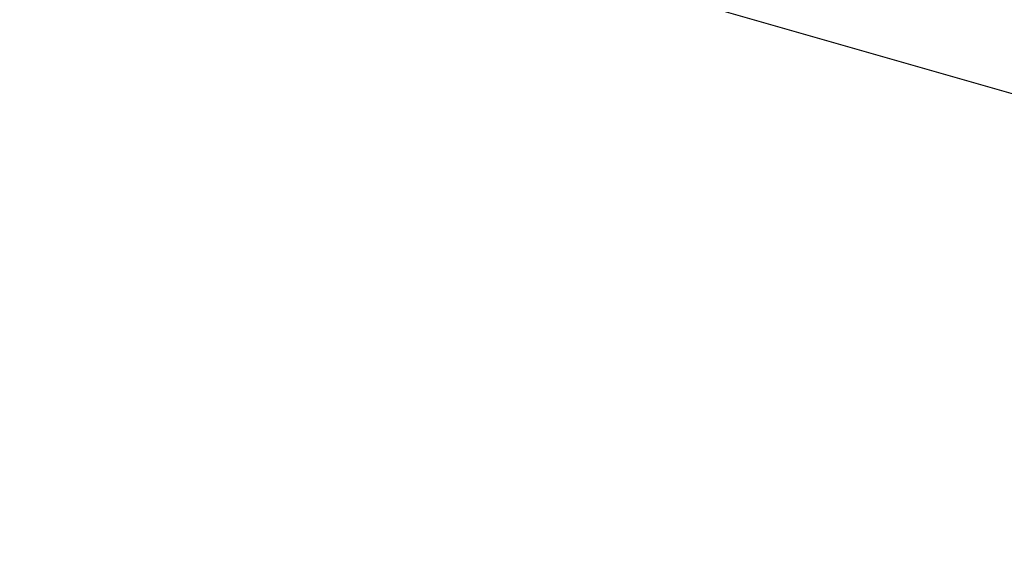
# Paper-space layout '_Trimétrica' of a CAD drawing. Header units: millimetres. Extents: x -779 to 439, y -976 to 228.
# Tile 79 of 186: x -350.21 to -338.72, y -689.47 to -683.36. Entities that reach past the tile are written whole.
import ezdxf

# ---------------------------------------------------------------- set-up
doc = ezdxf.new("R2010")
doc.units = ezdxf.units.MM

psp = doc.layouts.new('_Trimétrica')

# ---------------------------------------------------------------- linework, layer by layer
at = {"color": 7, "linetype": 'Continuous', "lineweight": 25, "flags": 128}
psp.add_lwpolyline([(-439.372, -620.437), (-433.859, -626.237), (-428.156, -631.848), (-422.273, -637.26), (-416.222, -642.462), (-410.014, -647.443), (-403.662, -652.194), (-397.178, -656.706), (-390.575, -660.969), (-383.866, -664.976), (-377.064, -668.718), (-370.182, -672.189), (-363.233, -675.381), (-356.232, -678.288), (-349.192, -680.904), (-342.127, -683.225), (-335.05, -685.246), (-327.976, -686.963), (-320.919, -688.372), (-313.891, -689.471)], dxfattribs=at)
at = {"color": 7, "linetype": 'Continuous', "lineweight": 25}
psp.add_open_spline([(-471.768, -569.565), (-471.18, -570.713), (-469.489, -574.01), (-466.509, -579.395), (-462.758, -585.682), (-458.774, -591.865), (-454.569, -597.936), (-450.15, -603.882), (-445.525, -609.694), (-440.701, -615.36), (-435.689, -620.872), (-430.497, -626.218), (-425.133, -631.39), (-419.608, -636.379), (-413.932, -641.174), (-408.113, -645.768), (-402.164, -650.153), (-396.094, -654.32), (-389.913, -658.261), (-383.634, -661.97), (-377.266, -665.439), (-370.822, -668.663), (-364.312, -671.634), (-357.749, -674.347), (-351.144, -676.797), (-344.509, -678.98), (-337.856, -680.889), (-331.196, -682.523), (-324.544, -683.877), (-317.91, -684.948), (-311.307, -685.734), (-304.747, -686.234), (-298.243, -686.446), (-291.807, -686.369), (-285.452, -686.004), (-279.189, -685.351), (-273.031, -684.413), (-266.989, -683.189), (-261.075, -681.685), (-255.3, -679.902), (-249.675, -677.845), (-244.21, -675.518), (-238.916, -672.925), (-233.799, -670.076), (-228.881, -666.961), (-224.918, -664.202), (-222.675, -662.392), (-221.932, -661.792)], degree=3, knots=[0, 0, 0, 0, 0.012178, 0.03497, 0.057762, 0.080554, 0.103345, 0.126136, 0.148927, 0.171718, 0.194508, 0.217299, 0.240091, 0.262884, 0.285678, 0.308474, 0.331271, 0.354071, 0.376872, 0.399676, 0.422482, 0.44529, 0.468099, 0.490909, 0.513719, 0.536527, 0.559333, 0.582135, 0.604931, 0.627718, 0.650494, 0.673256, 0.696001, 0.718726, 0.741427, 0.764102, 0.786746, 0.809357, 0.831933, 0.854471, 0.876971, 0.899433, 0.921857, 0.944246, 0.966602, 0.988931, 1, 1, 1, 1], dxfattribs=at)

doc.saveas('drawing.dxf')
